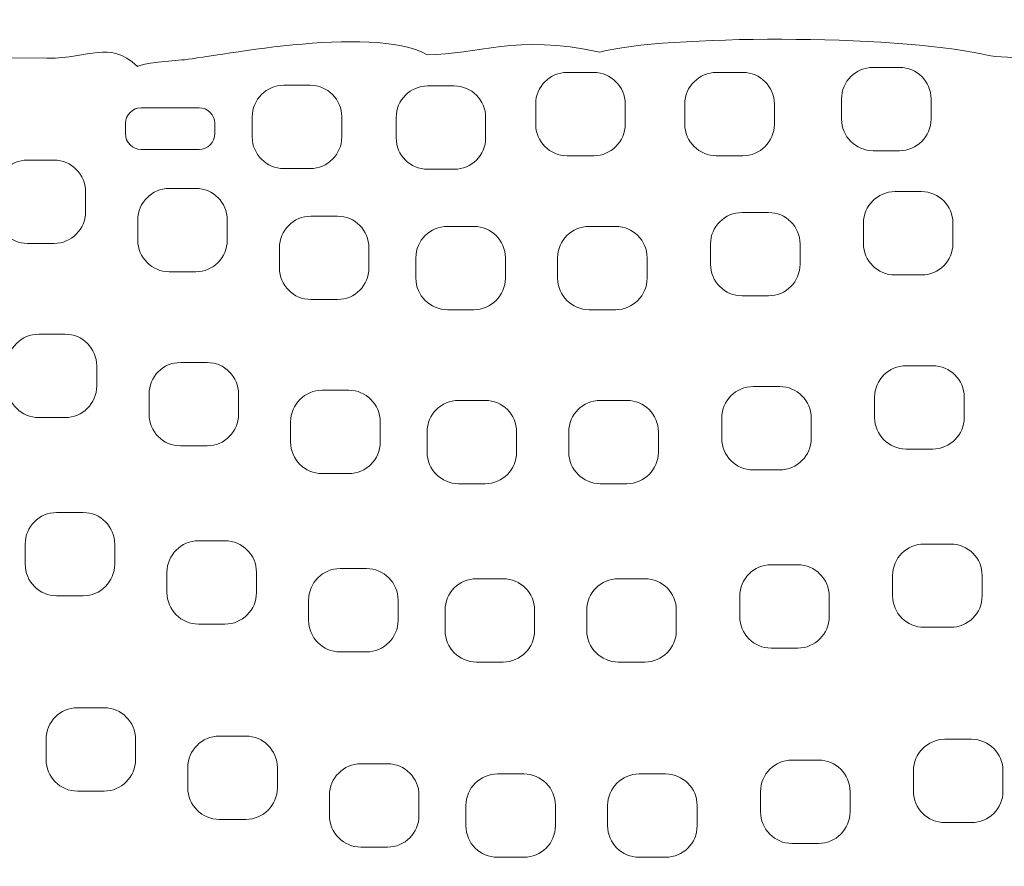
# Model space of a CAD drawing. Header units: millimetres. Extents: x -1853 to -450, y -1731 to 666.
# Tile 6 of 45: x -1114 to -991, y -1523 to -1416. Entities that reach past the tile are written whole.
import ezdxf

# ---------------------------------------------------------------- set-up
doc = ezdxf.new("R2010")
doc.units = ezdxf.units.MM
doc.header["$MEASUREMENT"] = 0
doc.layers.add('Capa 1', color=7, linetype='Continuous')

msp = doc.modelspace()

# ---------------------------------------------------------------- linework, layer by layer
at = {"layer": 'Capa 1', "lineweight": 9}
for points, knots in [([(-1183.28, -1435.55), (-1184.29, -1419.58), (-1101.54, -1408.96), (-1042.32, -1411.94), (-1042.32, -1411.94), (-1018.48, -1413.14), (-954.11, -1414.76), (-937.62, -1416.56), (-937.62, -1416.56), (-921.98, -1418.26), (-885.61, -1430.54), (-883.9, -1438.57), (-883.9, -1438.57), (-868.98, -1440.66), (-884.51, -1446.46), (-861.14, -1444.36), (-861.14, -1444.36), (-854.63, -1445.56), (-852.37, -1449.4), (-846.98, -1449.6), (-846.98, -1449.6), (-844.49, -1449.69), (-840.11, -1454.69), (-838.86, -1455.1), (-838.86, -1455.1), (-833.32, -1456.88), (-827.4, -1463.8), (-822.28, -1471.93), (-822.28, -1471.93), (-820.8, -1474.27), (-817.29, -1477.44), (-816.26, -1479.09), (-816.26, -1479.09), (-812.04, -1485.91), (-808.45, -1492.66), (-809.76, -1510.26), (-809.76, -1510.26), (-810.41, -1519), (-808.65, -1525.33), (-813.98, -1534.85), (-813.98, -1534.85), (-817.41, -1545.66), (-821.47, -1545.94), (-829.15, -1555.42), (-829.15, -1555.42), (-836.87, -1564.95), (-838.96, -1566.79), (-848.28, -1573.08), (-848.28, -1573.08), (-853.74, -1576.76), (-852.58, -1577.33), (-858.18, -1579.04), (-858.18, -1579.04), (-861.24, -1579.97), (-862.66, -1586.06), (-870.17, -1586.57), (-870.17, -1586.57), (-876.02, -1594.55), (-879.32, -1592.72), (-882.84, -1593.74), (-882.84, -1593.74), (-886.13, -1596.89), (-888.84, -1597.99), (-893.82, -1599.14), (-893.82, -1599.14), (-899.75, -1603.04), (-900.29, -1602.74), (-905.95, -1603.54), (-905.95, -1603.54), (-906.64, -1605.15), (-910.48, -1606.41), (-915.32, -1607.88), (-915.32, -1607.88), (-921.01, -1612.51), (-921.4, -1611.8), (-927.12, -1612.46), (-927.12, -1612.46), (-927.86, -1612.55), (-929.01, -1615.92), (-939.91, -1617.22), (-939.91, -1617.22), (-944.18, -1620.5), (-947.15, -1620.57), (-950.59, -1620.05), (-950.59, -1620.05), (-953.92, -1622.8), (-956.41, -1622.92), (-959.7, -1622.27), (-959.7, -1622.27), (-965.42, -1625.82), (-968.13, -1623.04), (-970.63, -1623.99), (-970.63, -1623.99), (-973.68, -1625.15), (-982.04, -1625.46), (-984.37, -1624.75), (-984.37, -1624.75), (-986.11, -1625.96), (-992.26, -1628.06), (-996.5, -1627.4), (-996.5, -1627.4), (-1000.2, -1626.82), (-1004.6, -1629.58), (-1010.41, -1629.08), (-1010.41, -1629.08), (-1017.7, -1630.55), (-1019.18, -1630.63), (-1025.74, -1629.61), (-1025.74, -1629.61), (-1031.12, -1630.89), (-1036.12, -1631.19), (-1039.11, -1630.37), (-1039.11, -1630.37), (-1043.01, -1630.61), (-1044.41, -1630.89), (-1050.17, -1631.15), (-1050.17, -1631.15), (-1054.49, -1631.83), (-1057.11, -1630.8), (-1061.43, -1629.66), (-1061.43, -1629.66), (-1065.88, -1630.87), (-1070.21, -1630.08), (-1073.53, -1628.04), (-1073.53, -1628.04), (-1081.13, -1628.93), (-1083.13, -1628.54), (-1087.52, -1625.87), (-1087.52, -1625.87), (-1092.83, -1626.42), (-1096.16, -1628.38), (-1100.77, -1624.2), (-1100.77, -1624.2), (-1103.91, -1623.59), (-1105.98, -1626.29), (-1110.21, -1622.39), (-1110.21, -1622.39), (-1111.65, -1622.11), (-1114.49, -1623.24), (-1117.36, -1622.34), (-1117.36, -1622.34), (-1120.24, -1621.44), (-1119.83, -1619.28), (-1124.21, -1619.57), (-1124.21, -1619.57), (-1133.41, -1620.16), (-1133.52, -1616.7), (-1137.29, -1615.57), (-1137.29, -1615.57), (-1142.37, -1614.05), (-1143.55, -1616.47), (-1150.84, -1609.77), (-1150.84, -1609.77), (-1154.66, -1608.9), (-1156.63, -1608.06), (-1159.91, -1605.57), (-1159.91, -1605.57), (-1162.75, -1605.49), (-1163.59, -1607.07), (-1169.72, -1602.29), (-1169.72, -1602.29), (-1176.38, -1602.78), (-1176.98, -1601.7), (-1180.97, -1600.09), (-1180.97, -1600.09), (-1186.82, -1601.59), (-1191.32, -1598.86), (-1194.87, -1595.03), (-1194.87, -1595.03), (-1202.09, -1595.67), (-1202.89, -1591.17), (-1206.55, -1590.74), (-1206.55, -1590.74), (-1211.21, -1590.19), (-1214.75, -1587.13), (-1218.31, -1584.39), (-1218.31, -1584.39), (-1223.26, -1580.57), (-1224.66, -1582.9), (-1231.11, -1576.64), (-1231.11, -1576.64), (-1231.11, -1576.64), (-1240.41, -1565.97), (-1240.41, -1565.97), (-1240.41, -1565.97), (-1242.18, -1564.07), (-1249.68, -1561.29), (-1248.13, -1553.52), (-1248.13, -1553.52), (-1253.31, -1549.94), (-1253.07, -1542.83), (-1253.31, -1540.72), (-1253.31, -1540.72), (-1256.12, -1538.59), (-1256.9, -1530.18), (-1257.03, -1526.84), (-1257.03, -1526.84), (-1257.14, -1523.95), (-1261.32, -1522.26), (-1260.61, -1516.58), (-1260.61, -1516.58), (-1260.61, -1516.58), (-1259.43, -1510.47), (-1259.43, -1510.47), (-1259.43, -1510.47), (-1260.34, -1505.27), (-1262.09, -1501.91), (-1257.37, -1494.4), (-1257.37, -1494.4), (-1255.62, -1491.62), (-1258.07, -1486.28), (-1255.18, -1479.12), (-1255.18, -1479.12), (-1249.3, -1464.51), (-1237.08, -1458.44), (-1227.33, -1451.27), (-1227.33, -1451.27), (-1223.05, -1448.12), (-1205.36, -1443.32), (-1198.75, -1439.64), (-1198.75, -1439.64), (-1191.26, -1435.49), (-1190.15, -1437.57), (-1183.28, -1435.55)], [0, 0, 0, 0, 0.017544, 0.017544, 0.017544, 0.017544, 0.035088, 0.035088, 0.035088, 0.035088, 0.052632, 0.052632, 0.052632, 0.052632, 0.070175, 0.070175, 0.070175, 0.070175, 0.087719, 0.087719, 0.087719, 0.087719, 0.105263, 0.105263, 0.105263, 0.105263, 0.122807, 0.122807, 0.122807, 0.122807, 0.140351, 0.140351, 0.140351, 0.140351, 0.157895, 0.157895, 0.157895, 0.157895, 0.175439, 0.175439, 0.175439, 0.175439, 0.192982, 0.192982, 0.192982, 0.192982, 0.210526, 0.210526, 0.210526, 0.210526, 0.22807, 0.22807, 0.22807, 0.22807, 0.245614, 0.245614, 0.245614, 0.245614, 0.263158, 0.263158, 0.263158, 0.263158, 0.280702, 0.280702, 0.280702, 0.280702, 0.298246, 0.298246, 0.298246, 0.298246, 0.315789, 0.315789, 0.315789, 0.315789, 0.333333, 0.333333, 0.333333, 0.333333, 0.350877, 0.350877, 0.350877, 0.350877, 0.368421, 0.368421, 0.368421, 0.368421, 0.385965, 0.385965, 0.385965, 0.385965, 0.403509, 0.403509, 0.403509, 0.403509, 0.421053, 0.421053, 0.421053, 0.421053, 0.438596, 0.438596, 0.438596, 0.438597, 0.45614, 0.45614, 0.45614, 0.45614, 0.473684, 0.473684, 0.473684, 0.473684, 0.491228, 0.491228, 0.491228, 0.491228, 0.508772, 0.508772, 0.508772, 0.508772, 0.526316, 0.526316, 0.526316, 0.526316, 0.54386, 0.54386, 0.54386, 0.54386, 0.561404, 0.561404, 0.561404, 0.561404, 0.578947, 0.578947, 0.578947, 0.578947, 0.596491, 0.596491, 0.596491, 0.596491, 0.614035, 0.614035, 0.614035, 0.614035, 0.631579, 0.631579, 0.631579, 0.631579, 0.649123, 0.649123, 0.649123, 0.649123, 0.666667, 0.666667, 0.666667, 0.666667, 0.684211, 0.684211, 0.684211, 0.684211, 0.701754, 0.701754, 0.701754, 0.701754, 0.719298, 0.719298, 0.719298, 0.719298, 0.736842, 0.736842, 0.736842, 0.736842, 0.754386, 0.754386, 0.754386, 0.754386, 0.77193, 0.77193, 0.77193, 0.77193, 0.789474, 0.789474, 0.789474, 0.789474, 0.807018, 0.807018, 0.807018, 0.807018, 0.824561, 0.824561, 0.824561, 0.824561, 0.842105, 0.842105, 0.842105, 0.842105, 0.859649, 0.859649, 0.859649, 0.859649, 0.877193, 0.877193, 0.877193, 0.877193, 0.894737, 0.894737, 0.894737, 0.894737, 0.912281, 0.912281, 0.912281, 0.912281, 0.929825, 0.929825, 0.929825, 0.929825, 0.947368, 0.947368, 0.947368, 0.947368, 0.964912, 0.964912, 0.964912, 0.964912, 1, 1, 1, 1]), ([(-1183.28, -1435.55), (-1164.45, -1427.69), (-1147.14, -1425.13), (-1139.64, -1422.84), (-1139.64, -1422.84), (-1131, -1420.21), (-1130.24, -1420.83), (-1121.03, -1420.91), (-1121.03, -1420.91), (-1121.03, -1420.91), (-1110.94, -1421), (-1110.94, -1421), (-1110.94, -1421), (-1105.34, -1421.05), (-1103.41, -1418.62), (-1099.54, -1422.02), (-1099.54, -1422.02), (-1099.53, -1422.03), (-1098.94, -1421.55), (-1093.99, -1421.21), (-1093.99, -1421.21), (-1090.86, -1421), (-1070.14, -1416.6), (-1063.16, -1420.55), (-1063.16, -1420.55), (-1056.85, -1420.55), (-1051.99, -1417.91), (-1041.45, -1420.22), (-1041.45, -1420.22), (-1033.33, -1418.08), (-1004.63, -1417.97), (-993.27, -1420.5), (-993.27, -1420.5), (-985.35, -1422.27), (-974.91, -1417.24), (-958.26, -1422.31), (-958.26, -1422.31), (-945.74, -1426.12), (-937.99, -1417.48), (-926.38, -1425.53), (-926.38, -1425.53), (-923.45, -1425.56), (-897.37, -1430.1), (-883.9, -1438.57)], [0, 0, 0, 0, 0.083333, 0.083333, 0.083333, 0.083333, 0.166667, 0.166667, 0.166667, 0.166667, 0.25, 0.25, 0.25, 0.25, 0.333333, 0.333333, 0.333333, 0.333333, 0.416667, 0.416667, 0.416667, 0.416667, 0.5, 0.5, 0.5, 0.5, 0.583333, 0.583333, 0.583333, 0.583333, 0.666667, 0.666667, 0.666667, 0.666667, 0.75, 0.75, 0.75, 0.75, 0.833333, 0.833333, 0.833333, 0.833333, 1, 1, 1, 1]), ([(-999.8, -1426.1), (-999.8, -1426.1), (-999.8, -1428.66), (-999.8, -1428.66), (-999.8, -1428.66), (-999.8, -1430.83), (-1001.58, -1432.61), (-1003.75, -1432.61), (-1003.75, -1432.61), (-1003.75, -1432.61), (-1007.09, -1432.61), (-1007.09, -1432.61), (-1007.09, -1432.61), (-1009.27, -1432.61), (-1011.05, -1430.83), (-1011.05, -1428.66), (-1011.05, -1428.66), (-1011.05, -1428.66), (-1011.05, -1426.1), (-1011.05, -1426.1), (-1011.05, -1426.1), (-1011.05, -1423.92), (-1009.27, -1422.14), (-1007.09, -1422.14), (-1007.09, -1422.14), (-1007.09, -1422.14), (-1003.75, -1422.14), (-1003.75, -1422.14), (-1003.75, -1422.14), (-1001.58, -1422.14), (-999.8, -1423.92), (-999.8, -1426.1)], [0, 0, 0, 0, 0.111111, 0.111111, 0.111111, 0.111111, 0.222222, 0.222222, 0.222222, 0.222222, 0.333333, 0.333333, 0.333333, 0.333333, 0.444444, 0.444444, 0.444444, 0.444444, 0.555556, 0.555556, 0.555556, 0.555556, 0.666667, 0.666667, 0.666667, 0.666667, 0.777778, 0.777778, 0.777778, 0.777778, 1, 1, 1, 1]), ([(-1038.25, -1426.73), (-1038.25, -1426.73), (-1038.25, -1429.29), (-1038.25, -1429.29), (-1038.25, -1429.29), (-1038.25, -1431.47), (-1040.03, -1433.25), (-1042.21, -1433.25), (-1042.21, -1433.25), (-1042.21, -1433.25), (-1045.55, -1433.25), (-1045.55, -1433.25), (-1045.55, -1433.25), (-1047.72, -1433.25), (-1049.5, -1431.47), (-1049.5, -1429.29), (-1049.5, -1429.29), (-1049.5, -1429.29), (-1049.5, -1426.73), (-1049.5, -1426.73), (-1049.5, -1426.73), (-1049.5, -1424.56), (-1047.72, -1422.78), (-1045.55, -1422.78), (-1045.55, -1422.78), (-1045.55, -1422.78), (-1042.21, -1422.78), (-1042.21, -1422.78), (-1042.21, -1422.78), (-1040.03, -1422.78), (-1038.25, -1424.56), (-1038.25, -1426.73)], [0, 0, 0, 0, 0.111111, 0.111111, 0.111111, 0.111111, 0.222222, 0.222222, 0.222222, 0.222222, 0.333333, 0.333333, 0.333333, 0.333333, 0.444444, 0.444444, 0.444444, 0.444444, 0.555556, 0.555556, 0.555556, 0.555556, 0.666667, 0.666667, 0.666667, 0.666667, 0.777778, 0.777778, 0.777778, 0.777778, 1, 1, 1, 1]), ([(-1019.49, -1426.73), (-1019.49, -1426.73), (-1019.49, -1429.29), (-1019.49, -1429.29), (-1019.49, -1429.29), (-1019.49, -1431.47), (-1021.27, -1433.25), (-1023.45, -1433.25), (-1023.45, -1433.25), (-1023.45, -1433.25), (-1026.79, -1433.25), (-1026.79, -1433.25), (-1026.79, -1433.25), (-1028.96, -1433.25), (-1030.75, -1431.47), (-1030.75, -1429.29), (-1030.75, -1429.29), (-1030.75, -1429.29), (-1030.75, -1426.73), (-1030.75, -1426.73), (-1030.75, -1426.73), (-1030.75, -1424.56), (-1028.96, -1422.78), (-1026.79, -1422.78), (-1026.79, -1422.78), (-1026.79, -1422.78), (-1023.45, -1422.78), (-1023.45, -1422.78), (-1023.45, -1422.78), (-1021.27, -1422.78), (-1019.49, -1424.56), (-1019.49, -1426.73)], [0, 0, 0, 0, 0.111111, 0.111111, 0.111111, 0.111111, 0.222222, 0.222222, 0.222222, 0.222222, 0.333333, 0.333333, 0.333333, 0.333333, 0.444444, 0.444444, 0.444444, 0.444444, 0.555556, 0.555556, 0.555556, 0.555556, 0.666667, 0.666667, 0.666667, 0.666667, 0.777778, 0.777778, 0.777778, 0.777778, 1, 1, 1, 1]), ([(-1073.88, -1428.34), (-1073.88, -1428.34), (-1073.88, -1430.89), (-1073.88, -1430.89), (-1073.88, -1430.89), (-1073.88, -1433.07), (-1075.67, -1434.85), (-1077.84, -1434.85), (-1077.84, -1434.85), (-1077.84, -1434.85), (-1081.18, -1434.85), (-1081.18, -1434.85), (-1081.18, -1434.85), (-1083.36, -1434.85), (-1085.14, -1433.07), (-1085.14, -1430.89), (-1085.14, -1430.89), (-1085.14, -1430.89), (-1085.14, -1428.34), (-1085.14, -1428.34), (-1085.14, -1428.34), (-1085.14, -1426.16), (-1083.36, -1424.38), (-1081.18, -1424.38), (-1081.18, -1424.38), (-1081.18, -1424.38), (-1077.84, -1424.38), (-1077.84, -1424.38), (-1077.84, -1424.38), (-1075.67, -1424.38), (-1073.88, -1426.16), (-1073.88, -1428.34)], [0, 0, 0, 0, 0.111111, 0.111111, 0.111111, 0.111111, 0.222222, 0.222222, 0.222222, 0.222222, 0.333333, 0.333333, 0.333333, 0.333333, 0.444444, 0.444444, 0.444444, 0.444444, 0.555556, 0.555556, 0.555556, 0.555556, 0.666667, 0.666667, 0.666667, 0.666667, 0.777778, 0.777778, 0.777778, 0.777778, 1, 1, 1, 1]), ([(-1055.79, -1428.43), (-1055.79, -1428.43), (-1055.79, -1430.99), (-1055.79, -1430.99), (-1055.79, -1430.99), (-1055.79, -1433.17), (-1057.57, -1434.95), (-1059.75, -1434.95), (-1059.75, -1434.95), (-1059.75, -1434.95), (-1063.09, -1434.95), (-1063.09, -1434.95), (-1063.09, -1434.95), (-1065.26, -1434.95), (-1067.04, -1433.17), (-1067.04, -1430.99), (-1067.04, -1430.99), (-1067.04, -1430.99), (-1067.04, -1428.43), (-1067.04, -1428.43), (-1067.04, -1428.43), (-1067.04, -1426.26), (-1065.26, -1424.47), (-1063.09, -1424.47), (-1063.09, -1424.47), (-1063.09, -1424.47), (-1059.75, -1424.47), (-1059.75, -1424.47), (-1059.75, -1424.47), (-1057.57, -1424.47), (-1055.79, -1426.26), (-1055.79, -1428.43)], [0, 0, 0, 0, 0.111111, 0.111111, 0.111111, 0.111111, 0.222222, 0.222222, 0.222222, 0.222222, 0.333333, 0.333333, 0.333333, 0.333333, 0.444444, 0.444444, 0.444444, 0.444444, 0.555556, 0.555556, 0.555556, 0.555556, 0.666667, 0.666667, 0.666667, 0.666667, 0.777778, 0.777778, 0.777778, 0.777778, 1, 1, 1, 1]), ([(-1089.83, -1429.19), (-1089.83, -1429.19), (-1089.83, -1430.47), (-1089.83, -1430.47), (-1089.83, -1430.47), (-1089.83, -1431.56), (-1090.72, -1432.45), (-1091.81, -1432.45), (-1091.81, -1432.45), (-1091.81, -1432.45), (-1099.11, -1432.45), (-1099.11, -1432.45), (-1099.11, -1432.45), (-1100.19, -1432.45), (-1101.08, -1431.56), (-1101.08, -1430.47), (-1101.08, -1430.47), (-1101.08, -1430.47), (-1101.08, -1429.19), (-1101.08, -1429.19), (-1101.08, -1429.19), (-1101.08, -1428.11), (-1100.19, -1427.21), (-1099.11, -1427.21), (-1099.11, -1427.21), (-1099.11, -1427.21), (-1091.81, -1427.21), (-1091.81, -1427.21), (-1091.81, -1427.21), (-1090.72, -1427.21), (-1089.83, -1428.11), (-1089.83, -1429.19)], [0, 0, 0, 0, 0.111111, 0.111111, 0.111111, 0.111111, 0.222222, 0.222222, 0.222222, 0.222222, 0.333333, 0.333333, 0.333333, 0.333333, 0.444444, 0.444444, 0.444444, 0.444444, 0.555556, 0.555556, 0.555556, 0.555556, 0.666667, 0.666667, 0.666667, 0.666667, 0.777778, 0.777778, 0.777778, 0.777778, 1, 1, 1, 1]), ([(-1117.35, -1437.76), (-1117.35, -1437.76), (-1117.35, -1440.32), (-1117.35, -1440.32), (-1117.35, -1440.32), (-1117.35, -1442.49), (-1115.57, -1444.27), (-1113.39, -1444.27), (-1113.39, -1444.27), (-1113.39, -1444.27), (-1110.05, -1444.27), (-1110.05, -1444.27), (-1110.05, -1444.27), (-1107.88, -1444.27), (-1106.09, -1442.49), (-1106.09, -1440.32), (-1106.09, -1440.32), (-1106.09, -1440.32), (-1106.09, -1437.76), (-1106.09, -1437.76), (-1106.09, -1437.76), (-1106.09, -1435.58), (-1107.88, -1433.8), (-1110.05, -1433.8), (-1110.05, -1433.8), (-1110.05, -1433.8), (-1113.39, -1433.8), (-1113.39, -1433.8), (-1113.39, -1433.8), (-1115.57, -1433.8), (-1117.35, -1435.58), (-1117.35, -1437.76)], [0, 0, 0, 0, 0.111111, 0.111111, 0.111111, 0.111111, 0.222222, 0.222222, 0.222222, 0.222222, 0.333333, 0.333333, 0.333333, 0.333333, 0.444444, 0.444444, 0.444444, 0.444444, 0.555556, 0.555556, 0.555556, 0.555556, 0.666667, 0.666667, 0.666667, 0.666667, 0.777778, 0.777778, 0.777778, 0.777778, 1, 1, 1, 1]), ([(-1099.52, -1441.32), (-1099.52, -1441.32), (-1099.52, -1443.87), (-1099.52, -1443.87), (-1099.52, -1443.87), (-1099.52, -1446.05), (-1097.74, -1447.83), (-1095.57, -1447.83), (-1095.57, -1447.83), (-1095.57, -1447.83), (-1092.22, -1447.83), (-1092.22, -1447.83), (-1092.22, -1447.83), (-1090.05, -1447.83), (-1088.27, -1446.05), (-1088.27, -1443.87), (-1088.27, -1443.87), (-1088.27, -1443.87), (-1088.27, -1441.32), (-1088.27, -1441.32), (-1088.27, -1441.32), (-1088.27, -1439.14), (-1090.05, -1437.36), (-1092.22, -1437.36), (-1092.22, -1437.36), (-1092.22, -1437.36), (-1095.57, -1437.36), (-1095.57, -1437.36), (-1095.57, -1437.36), (-1097.74, -1437.36), (-1099.52, -1439.14), (-1099.52, -1441.32)], [0, 0, 0, 0, 0.111111, 0.111111, 0.111111, 0.111111, 0.222222, 0.222222, 0.222222, 0.222222, 0.333333, 0.333333, 0.333333, 0.333333, 0.444444, 0.444444, 0.444444, 0.444444, 0.555556, 0.555556, 0.555556, 0.555556, 0.666667, 0.666667, 0.666667, 0.666667, 0.777778, 0.777778, 0.777778, 0.777778, 1, 1, 1, 1]), ([(-997.04, -1441.72), (-997.04, -1441.72), (-997.04, -1444.27), (-997.04, -1444.27), (-997.04, -1444.27), (-997.04, -1446.45), (-998.82, -1448.23), (-1000.99, -1448.23), (-1000.99, -1448.23), (-1000.99, -1448.23), (-1004.34, -1448.23), (-1004.34, -1448.23), (-1004.34, -1448.23), (-1006.51, -1448.23), (-1008.29, -1446.45), (-1008.29, -1444.27), (-1008.29, -1444.27), (-1008.29, -1444.27), (-1008.29, -1441.72), (-1008.29, -1441.72), (-1008.29, -1441.72), (-1008.29, -1439.54), (-1006.51, -1437.76), (-1004.34, -1437.76), (-1004.34, -1437.76), (-1004.34, -1437.76), (-1000.99, -1437.76), (-1000.99, -1437.76), (-1000.99, -1437.76), (-998.82, -1437.76), (-997.04, -1439.54), (-997.04, -1441.72)], [0, 0, 0, 0, 0.111111, 0.111111, 0.111111, 0.111111, 0.222222, 0.222222, 0.222222, 0.222222, 0.333333, 0.333333, 0.333333, 0.333333, 0.444444, 0.444444, 0.444444, 0.444444, 0.555556, 0.555556, 0.555556, 0.555556, 0.666667, 0.666667, 0.666667, 0.666667, 0.777778, 0.777778, 0.777778, 0.777778, 1, 1, 1, 1]), ([(-1070.46, -1444.8), (-1070.46, -1444.8), (-1070.46, -1447.36), (-1070.46, -1447.36), (-1070.46, -1447.36), (-1070.46, -1449.53), (-1072.24, -1451.31), (-1074.42, -1451.31), (-1074.42, -1451.31), (-1074.42, -1451.31), (-1077.76, -1451.31), (-1077.76, -1451.31), (-1077.76, -1451.31), (-1079.93, -1451.31), (-1081.71, -1449.53), (-1081.71, -1447.36), (-1081.71, -1447.36), (-1081.71, -1447.36), (-1081.71, -1444.8), (-1081.71, -1444.8), (-1081.71, -1444.8), (-1081.71, -1442.62), (-1079.93, -1440.84), (-1077.76, -1440.84), (-1077.76, -1440.84), (-1077.76, -1440.84), (-1074.42, -1440.84), (-1074.42, -1440.84), (-1074.42, -1440.84), (-1072.24, -1440.84), (-1070.46, -1442.62), (-1070.46, -1444.8)], [0, 0, 0, 0, 0.111111, 0.111111, 0.111111, 0.111111, 0.222222, 0.222222, 0.222222, 0.222222, 0.333333, 0.333333, 0.333333, 0.333333, 0.444444, 0.444444, 0.444444, 0.444444, 0.555556, 0.555556, 0.555556, 0.555556, 0.666667, 0.666667, 0.666667, 0.666667, 0.777778, 0.777778, 0.777778, 0.777778, 1, 1, 1, 1]), ([(-1016.26, -1444.33), (-1016.26, -1444.33), (-1016.26, -1446.89), (-1016.26, -1446.89), (-1016.26, -1446.89), (-1016.26, -1449.07), (-1018.05, -1450.85), (-1020.22, -1450.85), (-1020.22, -1450.85), (-1020.22, -1450.85), (-1023.56, -1450.85), (-1023.56, -1450.85), (-1023.56, -1450.85), (-1025.74, -1450.85), (-1027.52, -1449.07), (-1027.52, -1446.89), (-1027.52, -1446.89), (-1027.52, -1446.89), (-1027.52, -1444.33), (-1027.52, -1444.33), (-1027.52, -1444.33), (-1027.52, -1442.16), (-1025.74, -1440.38), (-1023.56, -1440.38), (-1023.56, -1440.38), (-1023.56, -1440.38), (-1020.22, -1440.38), (-1020.22, -1440.38), (-1020.22, -1440.38), (-1018.05, -1440.38), (-1016.26, -1442.16), (-1016.26, -1444.33)], [0, 0, 0, 0, 0.111111, 0.111111, 0.111111, 0.111111, 0.222222, 0.222222, 0.222222, 0.222222, 0.333333, 0.333333, 0.333333, 0.333333, 0.444444, 0.444444, 0.444444, 0.444444, 0.555556, 0.555556, 0.555556, 0.555556, 0.666667, 0.666667, 0.666667, 0.666667, 0.777778, 0.777778, 0.777778, 0.777778, 1, 1, 1, 1]), ([(-1053.31, -1446.08), (-1053.31, -1446.08), (-1053.31, -1448.63), (-1053.31, -1448.63), (-1053.31, -1448.63), (-1053.31, -1450.81), (-1055.09, -1452.59), (-1057.26, -1452.59), (-1057.26, -1452.59), (-1057.26, -1452.59), (-1060.6, -1452.59), (-1060.6, -1452.59), (-1060.6, -1452.59), (-1062.78, -1452.59), (-1064.56, -1450.81), (-1064.56, -1448.63), (-1064.56, -1448.63), (-1064.56, -1448.63), (-1064.56, -1446.08), (-1064.56, -1446.08), (-1064.56, -1446.08), (-1064.56, -1443.9), (-1062.78, -1442.12), (-1060.6, -1442.12), (-1060.6, -1442.12), (-1060.6, -1442.12), (-1057.26, -1442.12), (-1057.26, -1442.12), (-1057.26, -1442.12), (-1055.09, -1442.12), (-1053.31, -1443.9), (-1053.31, -1446.08)], [0, 0, 0, 0, 0.111111, 0.111111, 0.111111, 0.111111, 0.222222, 0.222222, 0.222222, 0.222222, 0.333333, 0.333333, 0.333333, 0.333333, 0.444444, 0.444444, 0.444444, 0.444444, 0.555556, 0.555556, 0.555556, 0.555556, 0.666667, 0.666667, 0.666667, 0.666667, 0.777778, 0.777778, 0.777778, 0.777778, 1, 1, 1, 1]), ([(-1035.49, -1446.08), (-1035.49, -1446.08), (-1035.49, -1448.63), (-1035.49, -1448.63), (-1035.49, -1448.63), (-1035.49, -1450.81), (-1037.27, -1452.59), (-1039.44, -1452.59), (-1039.44, -1452.59), (-1039.44, -1452.59), (-1042.79, -1452.59), (-1042.79, -1452.59), (-1042.79, -1452.59), (-1044.96, -1452.59), (-1046.74, -1450.81), (-1046.74, -1448.63), (-1046.74, -1448.63), (-1046.74, -1448.63), (-1046.74, -1446.08), (-1046.74, -1446.08), (-1046.74, -1446.08), (-1046.74, -1443.9), (-1044.96, -1442.12), (-1042.79, -1442.12), (-1042.79, -1442.12), (-1042.79, -1442.12), (-1039.44, -1442.12), (-1039.44, -1442.12), (-1039.44, -1442.12), (-1037.27, -1442.12), (-1035.49, -1443.9), (-1035.49, -1446.08)], [0, 0, 0, 0, 0.111111, 0.111111, 0.111111, 0.111111, 0.222222, 0.222222, 0.222222, 0.222222, 0.333333, 0.333333, 0.333333, 0.333333, 0.444444, 0.444444, 0.444444, 0.444444, 0.555556, 0.555556, 0.555556, 0.555556, 0.666667, 0.666667, 0.666667, 0.666667, 0.777778, 0.777778, 0.777778, 0.777778, 1, 1, 1, 1]), ([(-1115.94, -1459.63), (-1115.94, -1459.63), (-1115.94, -1462.19), (-1115.94, -1462.19), (-1115.94, -1462.19), (-1115.94, -1464.36), (-1114.16, -1466.15), (-1111.98, -1466.15), (-1111.98, -1466.15), (-1111.98, -1466.15), (-1108.64, -1466.15), (-1108.64, -1466.15), (-1108.64, -1466.15), (-1106.47, -1466.15), (-1104.69, -1464.36), (-1104.69, -1462.19), (-1104.69, -1462.19), (-1104.69, -1462.19), (-1104.69, -1459.63), (-1104.69, -1459.63), (-1104.69, -1459.63), (-1104.69, -1457.45), (-1106.47, -1455.67), (-1108.64, -1455.67), (-1108.64, -1455.67), (-1108.64, -1455.67), (-1111.98, -1455.67), (-1111.98, -1455.67), (-1111.98, -1455.67), (-1114.16, -1455.67), (-1115.94, -1457.45), (-1115.94, -1459.63)], [0, 0, 0, 0, 0.111111, 0.111111, 0.111111, 0.111111, 0.222222, 0.222222, 0.222222, 0.222222, 0.333333, 0.333333, 0.333333, 0.333333, 0.444444, 0.444444, 0.444444, 0.444444, 0.555556, 0.555556, 0.555556, 0.555556, 0.666667, 0.666667, 0.666667, 0.666667, 0.777778, 0.777778, 0.777778, 0.777778, 1, 1, 1, 1]), ([(-1098.11, -1463.19), (-1098.11, -1463.19), (-1098.11, -1465.75), (-1098.11, -1465.75), (-1098.11, -1465.75), (-1098.11, -1467.92), (-1096.33, -1469.7), (-1094.16, -1469.7), (-1094.16, -1469.7), (-1094.16, -1469.7), (-1090.82, -1469.7), (-1090.82, -1469.7), (-1090.82, -1469.7), (-1088.64, -1469.7), (-1086.86, -1467.92), (-1086.86, -1465.75), (-1086.86, -1465.75), (-1086.86, -1465.75), (-1086.86, -1463.19), (-1086.86, -1463.19), (-1086.86, -1463.19), (-1086.86, -1461.01), (-1088.64, -1459.23), (-1090.82, -1459.23), (-1090.82, -1459.23), (-1090.82, -1459.23), (-1094.16, -1459.23), (-1094.16, -1459.23), (-1094.16, -1459.23), (-1096.33, -1459.23), (-1098.11, -1461.01), (-1098.11, -1463.19)], [0, 0, 0, 0, 0.111111, 0.111111, 0.111111, 0.111111, 0.222222, 0.222222, 0.222222, 0.222222, 0.333333, 0.333333, 0.333333, 0.333333, 0.444444, 0.444444, 0.444444, 0.444444, 0.555556, 0.555556, 0.555556, 0.555556, 0.666667, 0.666667, 0.666667, 0.666667, 0.777778, 0.777778, 0.777778, 0.777778, 1, 1, 1, 1]), ([(-995.63, -1463.59), (-995.63, -1463.59), (-995.63, -1466.15), (-995.63, -1466.15), (-995.63, -1466.15), (-995.63, -1468.32), (-997.41, -1470.1), (-999.59, -1470.1), (-999.59, -1470.1), (-999.59, -1470.1), (-1002.93, -1470.1), (-1002.93, -1470.1), (-1002.93, -1470.1), (-1005.1, -1470.1), (-1006.89, -1468.32), (-1006.89, -1466.15), (-1006.89, -1466.15), (-1006.89, -1466.15), (-1006.89, -1463.59), (-1006.89, -1463.59), (-1006.89, -1463.59), (-1006.89, -1461.41), (-1005.1, -1459.63), (-1002.93, -1459.63), (-1002.93, -1459.63), (-1002.93, -1459.63), (-999.59, -1459.63), (-999.59, -1459.63), (-999.59, -1459.63), (-997.41, -1459.63), (-995.63, -1461.41), (-995.63, -1463.59)], [0, 0, 0, 0, 0.111111, 0.111111, 0.111111, 0.111111, 0.222222, 0.222222, 0.222222, 0.222222, 0.333333, 0.333333, 0.333333, 0.333333, 0.444444, 0.444444, 0.444444, 0.444444, 0.555556, 0.555556, 0.555556, 0.555556, 0.666667, 0.666667, 0.666667, 0.666667, 0.777778, 0.777778, 0.777778, 0.777778, 1, 1, 1, 1]), ([(-1069.05, -1466.67), (-1069.05, -1466.67), (-1069.05, -1469.23), (-1069.05, -1469.23), (-1069.05, -1469.23), (-1069.05, -1471.41), (-1070.83, -1473.19), (-1073.01, -1473.19), (-1073.01, -1473.19), (-1073.01, -1473.19), (-1076.35, -1473.19), (-1076.35, -1473.19), (-1076.35, -1473.19), (-1078.52, -1473.19), (-1080.31, -1471.41), (-1080.31, -1469.23), (-1080.31, -1469.23), (-1080.31, -1469.23), (-1080.31, -1466.67), (-1080.31, -1466.67), (-1080.31, -1466.67), (-1080.31, -1464.49), (-1078.52, -1462.71), (-1076.35, -1462.71), (-1076.35, -1462.71), (-1076.35, -1462.71), (-1073.01, -1462.71), (-1073.01, -1462.71), (-1073.01, -1462.71), (-1070.83, -1462.71), (-1069.05, -1464.49), (-1069.05, -1466.67)], [0, 0, 0, 0, 0.111111, 0.111111, 0.111111, 0.111111, 0.222222, 0.222222, 0.222222, 0.222222, 0.333333, 0.333333, 0.333333, 0.333333, 0.444444, 0.444444, 0.444444, 0.444444, 0.555556, 0.555556, 0.555556, 0.555556, 0.666667, 0.666667, 0.666667, 0.666667, 0.777778, 0.777778, 0.777778, 0.777778, 1, 1, 1, 1]), ([(-1014.86, -1466.2), (-1014.86, -1466.2), (-1014.86, -1468.76), (-1014.86, -1468.76), (-1014.86, -1468.76), (-1014.86, -1470.94), (-1016.64, -1472.72), (-1018.81, -1472.72), (-1018.81, -1472.72), (-1018.81, -1472.72), (-1022.15, -1472.72), (-1022.15, -1472.72), (-1022.15, -1472.72), (-1024.33, -1472.72), (-1026.11, -1470.94), (-1026.11, -1468.76), (-1026.11, -1468.76), (-1026.11, -1468.76), (-1026.11, -1466.2), (-1026.11, -1466.2), (-1026.11, -1466.2), (-1026.11, -1464.03), (-1024.33, -1462.25), (-1022.15, -1462.25), (-1022.15, -1462.25), (-1022.15, -1462.25), (-1018.81, -1462.25), (-1018.81, -1462.25), (-1018.81, -1462.25), (-1016.64, -1462.25), (-1014.86, -1464.03), (-1014.86, -1466.2)], [0, 0, 0, 0, 0.111111, 0.111111, 0.111111, 0.111111, 0.222222, 0.222222, 0.222222, 0.222222, 0.333333, 0.333333, 0.333333, 0.333333, 0.444444, 0.444444, 0.444444, 0.444444, 0.555556, 0.555556, 0.555556, 0.555556, 0.666667, 0.666667, 0.666667, 0.666667, 0.777778, 0.777778, 0.777778, 0.777778, 1, 1, 1, 1]), ([(-1051.9, -1467.95), (-1051.9, -1467.95), (-1051.9, -1470.51), (-1051.9, -1470.51), (-1051.9, -1470.51), (-1051.9, -1472.68), (-1053.68, -1474.46), (-1055.85, -1474.46), (-1055.85, -1474.46), (-1055.85, -1474.46), (-1059.2, -1474.46), (-1059.2, -1474.46), (-1059.2, -1474.46), (-1061.37, -1474.46), (-1063.15, -1472.68), (-1063.15, -1470.51), (-1063.15, -1470.51), (-1063.15, -1470.51), (-1063.15, -1467.95), (-1063.15, -1467.95), (-1063.15, -1467.95), (-1063.15, -1465.77), (-1061.37, -1463.99), (-1059.2, -1463.99), (-1059.2, -1463.99), (-1059.2, -1463.99), (-1055.85, -1463.99), (-1055.85, -1463.99), (-1055.85, -1463.99), (-1053.68, -1463.99), (-1051.9, -1465.77), (-1051.9, -1467.95)], [0, 0, 0, 0, 0.111111, 0.111111, 0.111111, 0.111111, 0.222222, 0.222222, 0.222222, 0.222222, 0.333333, 0.333333, 0.333333, 0.333333, 0.444444, 0.444444, 0.444444, 0.444444, 0.555556, 0.555556, 0.555556, 0.555556, 0.666667, 0.666667, 0.666667, 0.666667, 0.777778, 0.777778, 0.777778, 0.777778, 1, 1, 1, 1]), ([(-1034.08, -1467.95), (-1034.08, -1467.95), (-1034.08, -1470.51), (-1034.08, -1470.51), (-1034.08, -1470.51), (-1034.08, -1472.68), (-1035.86, -1474.46), (-1038.04, -1474.46), (-1038.04, -1474.46), (-1038.04, -1474.46), (-1041.38, -1474.46), (-1041.38, -1474.46), (-1041.38, -1474.46), (-1043.55, -1474.46), (-1045.34, -1472.68), (-1045.34, -1470.51), (-1045.34, -1470.51), (-1045.34, -1470.51), (-1045.34, -1467.95), (-1045.34, -1467.95), (-1045.34, -1467.95), (-1045.34, -1465.77), (-1043.55, -1463.99), (-1041.38, -1463.99), (-1041.38, -1463.99), (-1041.38, -1463.99), (-1038.04, -1463.99), (-1038.04, -1463.99), (-1038.04, -1463.99), (-1035.86, -1463.99), (-1034.08, -1465.77), (-1034.08, -1467.95)], [0, 0, 0, 0, 0.111111, 0.111111, 0.111111, 0.111111, 0.222222, 0.222222, 0.222222, 0.222222, 0.333333, 0.333333, 0.333333, 0.333333, 0.444444, 0.444444, 0.444444, 0.444444, 0.555556, 0.555556, 0.555556, 0.555556, 0.666667, 0.666667, 0.666667, 0.666667, 0.777778, 0.777778, 0.777778, 0.777778, 1, 1, 1, 1]), ([(-1113.68, -1482.04), (-1113.68, -1482.04), (-1113.68, -1484.59), (-1113.68, -1484.59), (-1113.68, -1484.59), (-1113.68, -1486.77), (-1111.9, -1488.55), (-1109.73, -1488.55), (-1109.73, -1488.55), (-1109.73, -1488.55), (-1106.38, -1488.55), (-1106.38, -1488.55), (-1106.38, -1488.55), (-1104.21, -1488.55), (-1102.43, -1486.77), (-1102.43, -1484.59), (-1102.43, -1484.59), (-1102.43, -1484.59), (-1102.43, -1482.04), (-1102.43, -1482.04), (-1102.43, -1482.04), (-1102.43, -1479.86), (-1104.21, -1478.08), (-1106.38, -1478.08), (-1106.38, -1478.08), (-1106.38, -1478.08), (-1109.73, -1478.08), (-1109.73, -1478.08), (-1109.73, -1478.08), (-1111.9, -1478.08), (-1113.68, -1479.86), (-1113.68, -1482.04)], [0, 0, 0, 0, 0.111111, 0.111111, 0.111111, 0.111111, 0.222222, 0.222222, 0.222222, 0.222222, 0.333333, 0.333333, 0.333333, 0.333333, 0.444444, 0.444444, 0.444444, 0.444444, 0.555556, 0.555556, 0.555556, 0.555556, 0.666667, 0.666667, 0.666667, 0.666667, 0.777778, 0.777778, 0.777778, 0.777778, 1, 1, 1, 1]), ([(-1095.86, -1485.59), (-1095.86, -1485.59), (-1095.86, -1488.15), (-1095.86, -1488.15), (-1095.86, -1488.15), (-1095.86, -1490.33), (-1094.07, -1492.11), (-1091.9, -1492.11), (-1091.9, -1492.11), (-1091.9, -1492.11), (-1088.56, -1492.11), (-1088.56, -1492.11), (-1088.56, -1492.11), (-1086.38, -1492.11), (-1084.6, -1490.33), (-1084.6, -1488.15), (-1084.6, -1488.15), (-1084.6, -1488.15), (-1084.6, -1485.59), (-1084.6, -1485.59), (-1084.6, -1485.59), (-1084.6, -1483.42), (-1086.38, -1481.64), (-1088.56, -1481.64), (-1088.56, -1481.64), (-1088.56, -1481.64), (-1091.9, -1481.64), (-1091.9, -1481.64), (-1091.9, -1481.64), (-1094.07, -1481.64), (-1095.86, -1483.42), (-1095.86, -1485.59)], [0, 0, 0, 0, 0.111111, 0.111111, 0.111111, 0.111111, 0.222222, 0.222222, 0.222222, 0.222222, 0.333333, 0.333333, 0.333333, 0.333333, 0.444444, 0.444444, 0.444444, 0.444444, 0.555556, 0.555556, 0.555556, 0.555556, 0.666667, 0.666667, 0.666667, 0.666667, 0.777778, 0.777778, 0.777778, 0.777778, 1, 1, 1, 1]), ([(-993.37, -1485.99), (-993.37, -1485.99), (-993.37, -1488.55), (-993.37, -1488.55), (-993.37, -1488.55), (-993.37, -1490.73), (-995.15, -1492.51), (-997.33, -1492.51), (-997.33, -1492.51), (-997.33, -1492.51), (-1000.67, -1492.51), (-1000.67, -1492.51), (-1000.67, -1492.51), (-1002.85, -1492.51), (-1004.63, -1490.73), (-1004.63, -1488.55), (-1004.63, -1488.55), (-1004.63, -1488.55), (-1004.63, -1485.99), (-1004.63, -1485.99), (-1004.63, -1485.99), (-1004.63, -1483.82), (-1002.85, -1482.04), (-1000.67, -1482.04), (-1000.67, -1482.04), (-1000.67, -1482.04), (-997.33, -1482.04), (-997.33, -1482.04), (-997.33, -1482.04), (-995.15, -1482.04), (-993.37, -1483.82), (-993.37, -1485.99)], [0, 0, 0, 0, 0.111111, 0.111111, 0.111111, 0.111111, 0.222222, 0.222222, 0.222222, 0.222222, 0.333333, 0.333333, 0.333333, 0.333333, 0.444444, 0.444444, 0.444444, 0.444444, 0.555556, 0.555556, 0.555556, 0.555556, 0.666667, 0.666667, 0.666667, 0.666667, 0.777778, 0.777778, 0.777778, 0.777778, 1, 1, 1, 1]), ([(-1066.79, -1489.08), (-1066.79, -1489.08), (-1066.79, -1491.63), (-1066.79, -1491.63), (-1066.79, -1491.63), (-1066.79, -1493.81), (-1068.58, -1495.59), (-1070.75, -1495.59), (-1070.75, -1495.59), (-1070.75, -1495.59), (-1074.09, -1495.59), (-1074.09, -1495.59), (-1074.09, -1495.59), (-1076.27, -1495.59), (-1078.05, -1493.81), (-1078.05, -1491.63), (-1078.05, -1491.63), (-1078.05, -1491.63), (-1078.05, -1489.08), (-1078.05, -1489.08), (-1078.05, -1489.08), (-1078.05, -1486.9), (-1076.27, -1485.12), (-1074.09, -1485.12), (-1074.09, -1485.12), (-1074.09, -1485.12), (-1070.75, -1485.12), (-1070.75, -1485.12), (-1070.75, -1485.12), (-1068.58, -1485.12), (-1066.79, -1486.9), (-1066.79, -1489.08)], [0, 0, 0, 0, 0.111111, 0.111111, 0.111111, 0.111111, 0.222222, 0.222222, 0.222222, 0.222222, 0.333333, 0.333333, 0.333333, 0.333333, 0.444444, 0.444444, 0.444444, 0.444444, 0.555556, 0.555556, 0.555556, 0.555556, 0.666667, 0.666667, 0.666667, 0.666667, 0.777778, 0.777778, 0.777778, 0.777778, 1, 1, 1, 1]), ([(-1012.6, -1488.61), (-1012.6, -1488.61), (-1012.6, -1491.17), (-1012.6, -1491.17), (-1012.6, -1491.17), (-1012.6, -1493.34), (-1014.38, -1495.12), (-1016.55, -1495.12), (-1016.55, -1495.12), (-1016.55, -1495.12), (-1019.9, -1495.12), (-1019.9, -1495.12), (-1019.9, -1495.12), (-1022.07, -1495.12), (-1023.85, -1493.34), (-1023.85, -1491.17), (-1023.85, -1491.17), (-1023.85, -1491.17), (-1023.85, -1488.61), (-1023.85, -1488.61), (-1023.85, -1488.61), (-1023.85, -1486.43), (-1022.07, -1484.65), (-1019.9, -1484.65), (-1019.9, -1484.65), (-1019.9, -1484.65), (-1016.55, -1484.65), (-1016.55, -1484.65), (-1016.55, -1484.65), (-1014.38, -1484.65), (-1012.6, -1486.43), (-1012.6, -1488.61)], [0, 0, 0, 0, 0.111111, 0.111111, 0.111111, 0.111111, 0.222222, 0.222222, 0.222222, 0.222222, 0.333333, 0.333333, 0.333333, 0.333333, 0.444444, 0.444444, 0.444444, 0.444444, 0.555556, 0.555556, 0.555556, 0.555556, 0.666667, 0.666667, 0.666667, 0.666667, 0.777778, 0.777778, 0.777778, 0.777778, 1, 1, 1, 1]), ([(-1049.64, -1490.35), (-1049.64, -1490.35), (-1049.64, -1492.91), (-1049.64, -1492.91), (-1049.64, -1492.91), (-1049.64, -1495.09), (-1051.42, -1496.87), (-1053.6, -1496.87), (-1053.6, -1496.87), (-1053.6, -1496.87), (-1056.94, -1496.87), (-1056.94, -1496.87), (-1056.94, -1496.87), (-1059.11, -1496.87), (-1060.89, -1495.09), (-1060.89, -1492.91), (-1060.89, -1492.91), (-1060.89, -1492.91), (-1060.89, -1490.35), (-1060.89, -1490.35), (-1060.89, -1490.35), (-1060.89, -1488.18), (-1059.11, -1486.4), (-1056.94, -1486.4), (-1056.94, -1486.4), (-1056.94, -1486.4), (-1053.6, -1486.4), (-1053.6, -1486.4), (-1053.6, -1486.4), (-1051.42, -1486.4), (-1049.64, -1488.18), (-1049.64, -1490.35)], [0, 0, 0, 0, 0.111111, 0.111111, 0.111111, 0.111111, 0.222222, 0.222222, 0.222222, 0.222222, 0.333333, 0.333333, 0.333333, 0.333333, 0.444444, 0.444444, 0.444444, 0.444444, 0.555556, 0.555556, 0.555556, 0.555556, 0.666667, 0.666667, 0.666667, 0.666667, 0.777778, 0.777778, 0.777778, 0.777778, 1, 1, 1, 1]), ([(-1031.82, -1490.35), (-1031.82, -1490.35), (-1031.82, -1492.91), (-1031.82, -1492.91), (-1031.82, -1492.91), (-1031.82, -1495.09), (-1033.6, -1496.87), (-1035.78, -1496.87), (-1035.78, -1496.87), (-1035.78, -1496.87), (-1039.12, -1496.87), (-1039.12, -1496.87), (-1039.12, -1496.87), (-1041.29, -1496.87), (-1043.08, -1495.09), (-1043.08, -1492.91), (-1043.08, -1492.91), (-1043.08, -1492.91), (-1043.08, -1490.35), (-1043.08, -1490.35), (-1043.08, -1490.35), (-1043.08, -1488.18), (-1041.29, -1486.4), (-1039.12, -1486.4), (-1039.12, -1486.4), (-1039.12, -1486.4), (-1035.78, -1486.4), (-1035.78, -1486.4), (-1035.78, -1486.4), (-1033.6, -1486.4), (-1031.82, -1488.18), (-1031.82, -1490.35)], [0, 0, 0, 0, 0.111111, 0.111111, 0.111111, 0.111111, 0.222222, 0.222222, 0.222222, 0.222222, 0.333333, 0.333333, 0.333333, 0.333333, 0.444444, 0.444444, 0.444444, 0.444444, 0.555556, 0.555556, 0.555556, 0.555556, 0.666667, 0.666667, 0.666667, 0.666667, 0.777778, 0.777778, 0.777778, 0.777778, 1, 1, 1, 1]), ([(-1111.06, -1506.58), (-1111.06, -1506.58), (-1111.06, -1509.13), (-1111.06, -1509.13), (-1111.06, -1509.13), (-1111.06, -1511.31), (-1109.28, -1513.09), (-1107.11, -1513.09), (-1107.11, -1513.09), (-1107.11, -1513.09), (-1103.76, -1513.09), (-1103.76, -1513.09), (-1103.76, -1513.09), (-1101.59, -1513.09), (-1099.81, -1511.31), (-1099.81, -1509.13), (-1099.81, -1509.13), (-1099.81, -1509.13), (-1099.81, -1506.58), (-1099.81, -1506.58), (-1099.81, -1506.58), (-1099.81, -1504.4), (-1101.59, -1502.62), (-1103.76, -1502.62), (-1103.76, -1502.62), (-1103.76, -1502.62), (-1107.11, -1502.62), (-1107.11, -1502.62), (-1107.11, -1502.62), (-1109.28, -1502.62), (-1111.06, -1504.4), (-1111.06, -1506.58)], [0, 0, 0, 0, 0.111111, 0.111111, 0.111111, 0.111111, 0.222222, 0.222222, 0.222222, 0.222222, 0.333333, 0.333333, 0.333333, 0.333333, 0.444444, 0.444444, 0.444444, 0.444444, 0.555556, 0.555556, 0.555556, 0.555556, 0.666667, 0.666667, 0.666667, 0.666667, 0.777778, 0.777778, 0.777778, 0.777778, 1, 1, 1, 1]), ([(-1093.24, -1510.14), (-1093.24, -1510.14), (-1093.24, -1512.69), (-1093.24, -1512.69), (-1093.24, -1512.69), (-1093.24, -1514.87), (-1091.45, -1516.65), (-1089.28, -1516.65), (-1089.28, -1516.65), (-1089.28, -1516.65), (-1085.94, -1516.65), (-1085.94, -1516.65), (-1085.94, -1516.65), (-1083.76, -1516.65), (-1081.98, -1514.87), (-1081.98, -1512.69), (-1081.98, -1512.69), (-1081.98, -1512.69), (-1081.98, -1510.14), (-1081.98, -1510.14), (-1081.98, -1510.14), (-1081.98, -1507.96), (-1083.76, -1506.18), (-1085.94, -1506.18), (-1085.94, -1506.18), (-1085.94, -1506.18), (-1089.28, -1506.18), (-1089.28, -1506.18), (-1089.28, -1506.18), (-1091.45, -1506.18), (-1093.24, -1507.96), (-1093.24, -1510.14)], [0, 0, 0, 0, 0.111111, 0.111111, 0.111111, 0.111111, 0.222222, 0.222222, 0.222222, 0.222222, 0.333333, 0.333333, 0.333333, 0.333333, 0.444444, 0.444444, 0.444444, 0.444444, 0.555556, 0.555556, 0.555556, 0.555556, 0.666667, 0.666667, 0.666667, 0.666667, 0.777778, 0.777778, 0.777778, 0.777778, 1, 1, 1, 1]), ([(-990.75, -1510.54), (-990.75, -1510.54), (-990.75, -1513.09), (-990.75, -1513.09), (-990.75, -1513.09), (-990.75, -1515.27), (-992.53, -1517.05), (-994.71, -1517.05), (-994.71, -1517.05), (-994.71, -1517.05), (-998.05, -1517.05), (-998.05, -1517.05), (-998.05, -1517.05), (-1000.23, -1517.05), (-1002.01, -1515.27), (-1002.01, -1513.09), (-1002.01, -1513.09), (-1002.01, -1513.09), (-1002.01, -1510.54), (-1002.01, -1510.54), (-1002.01, -1510.54), (-1002.01, -1508.36), (-1000.23, -1506.58), (-998.05, -1506.58), (-998.05, -1506.58), (-998.05, -1506.58), (-994.71, -1506.58), (-994.71, -1506.58), (-994.71, -1506.58), (-992.53, -1506.58), (-990.75, -1508.36), (-990.75, -1510.54)], [0, 0, 0, 0, 0.111111, 0.111111, 0.111111, 0.111111, 0.222222, 0.222222, 0.222222, 0.222222, 0.333333, 0.333333, 0.333333, 0.333333, 0.444444, 0.444444, 0.444444, 0.444444, 0.555556, 0.555556, 0.555556, 0.555556, 0.666667, 0.666667, 0.666667, 0.666667, 0.777778, 0.777778, 0.777778, 0.777778, 1, 1, 1, 1]), ([(-1064.17, -1513.62), (-1064.17, -1513.62), (-1064.17, -1516.18), (-1064.17, -1516.18), (-1064.17, -1516.18), (-1064.17, -1518.35), (-1065.96, -1520.13), (-1068.13, -1520.13), (-1068.13, -1520.13), (-1068.13, -1520.13), (-1071.47, -1520.13), (-1071.47, -1520.13), (-1071.47, -1520.13), (-1073.65, -1520.13), (-1075.43, -1518.35), (-1075.43, -1516.18), (-1075.43, -1516.18), (-1075.43, -1516.18), (-1075.43, -1513.62), (-1075.43, -1513.62), (-1075.43, -1513.62), (-1075.43, -1511.44), (-1073.65, -1509.66), (-1071.47, -1509.66), (-1071.47, -1509.66), (-1071.47, -1509.66), (-1068.13, -1509.66), (-1068.13, -1509.66), (-1068.13, -1509.66), (-1065.96, -1509.66), (-1064.17, -1511.44), (-1064.17, -1513.62)], [0, 0, 0, 0, 0.111111, 0.111111, 0.111111, 0.111111, 0.222222, 0.222222, 0.222222, 0.222222, 0.333333, 0.333333, 0.333333, 0.333333, 0.444444, 0.444444, 0.444444, 0.444444, 0.555556, 0.555556, 0.555556, 0.555556, 0.666667, 0.666667, 0.666667, 0.666667, 0.777778, 0.777778, 0.777778, 0.777778, 1, 1, 1, 1]), ([(-1009.98, -1513.15), (-1009.98, -1513.15), (-1009.98, -1515.71), (-1009.98, -1515.71), (-1009.98, -1515.71), (-1009.98, -1517.88), (-1011.76, -1519.67), (-1013.93, -1519.67), (-1013.93, -1519.67), (-1013.93, -1519.67), (-1017.28, -1519.67), (-1017.28, -1519.67), (-1017.28, -1519.67), (-1019.45, -1519.67), (-1021.23, -1517.88), (-1021.23, -1515.71), (-1021.23, -1515.71), (-1021.23, -1515.71), (-1021.23, -1513.15), (-1021.23, -1513.15), (-1021.23, -1513.15), (-1021.23, -1510.97), (-1019.45, -1509.19), (-1017.28, -1509.19), (-1017.28, -1509.19), (-1017.28, -1509.19), (-1013.93, -1509.19), (-1013.93, -1509.19), (-1013.93, -1509.19), (-1011.76, -1509.19), (-1009.98, -1510.97), (-1009.98, -1513.15)], [0, 0, 0, 0, 0.111111, 0.111111, 0.111111, 0.111111, 0.222222, 0.222222, 0.222222, 0.222222, 0.333333, 0.333333, 0.333333, 0.333333, 0.444444, 0.444444, 0.444444, 0.444444, 0.555556, 0.555556, 0.555556, 0.555556, 0.666667, 0.666667, 0.666667, 0.666667, 0.777778, 0.777778, 0.777778, 0.777778, 1, 1, 1, 1]), ([(-1047.02, -1514.9), (-1047.02, -1514.9), (-1047.02, -1517.45), (-1047.02, -1517.45), (-1047.02, -1517.45), (-1047.02, -1519.63), (-1048.8, -1521.41), (-1050.98, -1521.41), (-1050.98, -1521.41), (-1050.98, -1521.41), (-1054.32, -1521.41), (-1054.32, -1521.41), (-1054.32, -1521.41), (-1056.49, -1521.41), (-1058.27, -1519.63), (-1058.27, -1517.45), (-1058.27, -1517.45), (-1058.27, -1517.45), (-1058.27, -1514.9), (-1058.27, -1514.9), (-1058.27, -1514.9), (-1058.27, -1512.72), (-1056.49, -1510.94), (-1054.32, -1510.94), (-1054.32, -1510.94), (-1054.32, -1510.94), (-1050.98, -1510.94), (-1050.98, -1510.94), (-1050.98, -1510.94), (-1048.8, -1510.94), (-1047.02, -1512.72), (-1047.02, -1514.9)], [0, 0, 0, 0, 0.111111, 0.111111, 0.111111, 0.111111, 0.222222, 0.222222, 0.222222, 0.222222, 0.333333, 0.333333, 0.333333, 0.333333, 0.444444, 0.444444, 0.444444, 0.444444, 0.555556, 0.555556, 0.555556, 0.555556, 0.666667, 0.666667, 0.666667, 0.666667, 0.777778, 0.777778, 0.777778, 0.777778, 1, 1, 1, 1]), ([(-1029.2, -1514.9), (-1029.2, -1514.9), (-1029.2, -1517.45), (-1029.2, -1517.45), (-1029.2, -1517.45), (-1029.2, -1519.63), (-1030.98, -1521.41), (-1033.16, -1521.41), (-1033.16, -1521.41), (-1033.16, -1521.41), (-1036.5, -1521.41), (-1036.5, -1521.41), (-1036.5, -1521.41), (-1038.67, -1521.41), (-1040.46, -1519.63), (-1040.46, -1517.45), (-1040.46, -1517.45), (-1040.46, -1517.45), (-1040.46, -1514.9), (-1040.46, -1514.9), (-1040.46, -1514.9), (-1040.46, -1512.72), (-1038.67, -1510.94), (-1036.5, -1510.94), (-1036.5, -1510.94), (-1036.5, -1510.94), (-1033.16, -1510.94), (-1033.16, -1510.94), (-1033.16, -1510.94), (-1030.98, -1510.94), (-1029.2, -1512.72), (-1029.2, -1514.9)], [0, 0, 0, 0, 0.111111, 0.111111, 0.111111, 0.111111, 0.222222, 0.222222, 0.222222, 0.222222, 0.333333, 0.333333, 0.333333, 0.333333, 0.444444, 0.444444, 0.444444, 0.444444, 0.555556, 0.555556, 0.555556, 0.555556, 0.666667, 0.666667, 0.666667, 0.666667, 0.777778, 0.777778, 0.777778, 0.777778, 1, 1, 1, 1])]:
    msp.add_open_spline(points, degree=3, knots=knots, dxfattribs=at)

doc.saveas('drawing.dxf')
